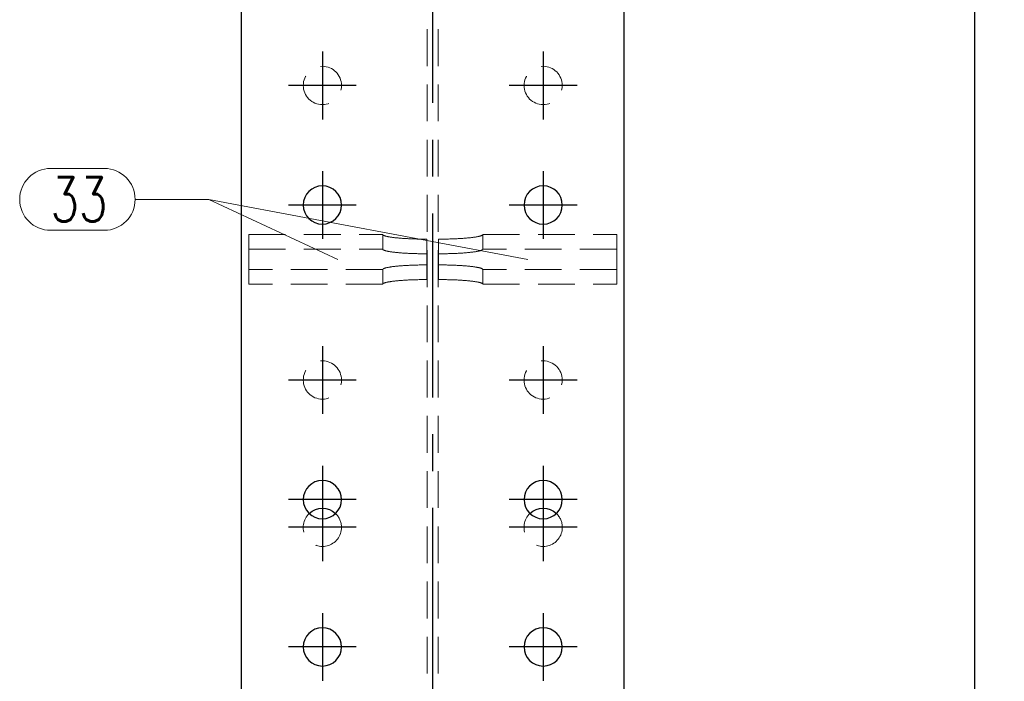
# Model space of a CAD drawing. Header units: millimetres. Extents: x 2097 to 3301, y 14853 to 15503.
# Tile 83 of 97: x 2683 to 2750, y 15371 to 15416. Entities that reach past the tile are written whole.
import ezdxf

# ---------------------------------------------------------------- set-up
doc = ezdxf.new("R2010")
doc.units = ezdxf.units.MM
doc.header["$LTSCALE"] = 10
doc.linetypes.add('HIDDEN', pattern=[0.375, 0.25, -0.125])
doc.linetypes.add('MITTE', pattern=[2, 1.25, -0.25, 0.25, -0.25])
doc.layers.get('Defpoints').update_dxf_attribs({"color": 1})
for name, color, linetype, lineweight in [('PS_DIM', 4, 'Continuous', 13), ('PS_Hidden', 2, 'HIDDEN', 9), ('PS_Pos', 1, 'Continuous', 15), ('PS_SOLID', 7, 'Continuous', 30)]:
    doc.layers.add(name, color=color, linetype=linetype, lineweight=lineweight)
doc.layers.add('PS_MID', color=5, linetype='MITTE')
doc.styles.add('simplex', font='simplex.shx', dxfattribs={"width": 0.75})
doc.dimstyles.new('1_10_GŁ_DS1-LS10', dxfattribs={"dimtxt": 2, "dimasz": 2, "dimexe": 2, "dimexo": 5, "dimgap": 1, "dimtad": 1, "dimjust": 4, "dimdec": 0, "dimlfac": 10, "dimtxsty": 'simplex', "dimblk1": 'NONE', "dimsah": 1, "dimcen": 2, "dimclrd": 256, "dimclre": 256, "dimclrt": 3, "dimadec": 1, "dimazin": 0, "dimtfac": 1, "dimtdec": 0, "dimtmove": 2, "dimatfit": 3, "dimfxl": 1, "dimarcsym": 0})

# ---------------------------------------------------------------- blocks, each defined once
blk = doc.blocks.new('*D1413')
at = {"layer": 'Defpoints', "color": 0, "transparency": 16777216}
for p in [(2729.417, 15433.044), (2747.849, 15433.044), (2724.017, 15223.911)]:
    blk.add_point(p, dxfattribs=at)
at = {"layer": 'PS_DIM', "lineweight": -2, "transparency": 16777216}
for p, q in [((2734.417, 15433.044), (2749.849, 15433.044)), ((2747.849, 15223.911), (2747.849, 15431.044)), ((2729.017, 15223.911), (2749.849, 15223.911))]:
    blk.add_line(p, q, dxfattribs=at)
at = {"layer": 'PS_DIM', "transparency": 16777216}
blk.add_solid([(2747.515, 15431.044), (2748.182, 15431.044), (2747.849, 15433.044)], dxfattribs=at)
at = {"layer": 'PS_DIM', "color": 3, "transparency": 16777216, "insert": (2744.186, 15435.064), "char_height": 2, "attachment_point": 5, "rotation": 0.0573, "style": 'simplex'}
blk.add_mtext('6470', dxfattribs=at)
blk = doc.blocks.new('_None')
blk = doc.blocks.new('*D1414')
at = {"layer": 'Defpoints', "color": 0, "transparency": 16777216}
for p in [(2729.417, 15439.044), (2747.849, 15439.044), (2724.017, 15223.911)]:
    blk.add_point(p, dxfattribs=at)
at = {"layer": 'PS_DIM', "lineweight": -2, "transparency": 16777216}
for p, q in [((2734.417, 15439.044), (2749.849, 15439.044)), ((2747.849, 15223.911), (2747.849, 15437.044)), ((2729.017, 15223.911), (2749.849, 15223.911))]:
    blk.add_line(p, q, dxfattribs=at)
at = {"layer": 'PS_DIM', "transparency": 16777216}
blk.add_solid([(2747.515, 15437.044), (2748.182, 15437.044), (2747.849, 15439.044)], dxfattribs=at)
at = {"layer": 'PS_DIM', "color": 3, "transparency": 16777216, "insert": (2744.186, 15441.064), "char_height": 2, "attachment_point": 5, "rotation": 0.0573, "style": 'simplex'}
blk.add_mtext('6530', dxfattribs=at)
blk = doc.blocks.new('*D1415')
at = {"layer": 'Defpoints', "color": 0, "transparency": 16777216}
for p in [(2707.225, 15456.044), (2747.849, 15456.044), (2724.017, 15223.911)]:
    blk.add_point(p, dxfattribs=at)
at = {"layer": 'PS_DIM', "lineweight": -2, "transparency": 16777216}
for p, q in [((2712.225, 15456.044), (2749.849, 15456.044)), ((2747.849, 15223.911), (2747.849, 15454.044)), ((2729.017, 15223.911), (2749.849, 15223.911))]:
    blk.add_line(p, q, dxfattribs=at)
at = {"layer": 'PS_DIM', "transparency": 16777216}
blk.add_solid([(2747.515, 15454.044), (2748.182, 15454.044), (2747.849, 15456.044)], dxfattribs=at)
at = {"layer": 'PS_DIM', "color": 3, "transparency": 16777216, "insert": (2744.186, 15458.064), "char_height": 2, "attachment_point": 5, "rotation": 0.0573, "style": 'simplex'}
blk.add_mtext('6700', dxfattribs=at)
blk = doc.blocks.new('*X537')
at = {"color": 1}
for p, q in [((2885.051, 15405.592), (2888.694, 15405.592)), ((2890.794, 15403.492), (2895.794, 15403.492)), ((2917.467, 15399.422), (2895.794, 15403.492)), ((2885.051, 15401.392), (2888.694, 15401.392))]:
    blk.add_line(p, q, dxfattribs=at)
for centre, start, end in [((2885.051, 15403.492), 90, 270), ((2888.694, 15403.492), 270, 90)]:
    blk.add_arc(centre, 2.1, start, end, dxfattribs=at)
at = {"color": 2, "style": 'simplex', "width": 0.75}
blk.add_text('33', height=3, dxfattribs=at).set_placement((2885.051, 15401.992))
blk = doc.blocks.new('*X538')
at = {"color": 1}
for p, q in [((2885.051, 15405.592), (2888.694, 15405.592)), ((2890.794, 15403.492), (2895.794, 15403.492)), ((2904.567, 15399.422), (2895.794, 15403.492)), ((2885.051, 15401.392), (2888.694, 15401.392))]:
    blk.add_line(p, q, dxfattribs=at)
for centre, start, end in [((2885.051, 15403.492), 90, 270), ((2888.694, 15403.492), 270, 90)]:
    blk.add_arc(centre, 2.1, start, end, dxfattribs=at)
at = {"color": 2, "style": 'simplex', "width": 0.75}
blk.add_text('33', height=3, dxfattribs=at).set_placement((2885.051, 15401.992))

msp = doc.modelspace()

# ---------------------------------------------------------------- linework, layer by layer
at = {"layer": 'PS_Hidden', "color": 2, "linetype": 'HIDDEN'}
for p, q in [((2710.642, 15330.044), (2710.642, 15456.044)), ((2711.392, 15330.044), (2711.392, 15456.044)), ((2698.517, 15398.725), (2698.517, 15401.113)), ((2698.517, 15401.113), (2707.617, 15401.113)), ((2707.618, 15401.105), (2707.617, 15401.113)), ((2707.617, 15401.113), (2707.617, 15400.118)), ((2707.621, 15401.096), (2707.618, 15401.105)), ((2707.625, 15401.088), (2707.621, 15401.096)), ((2707.632, 15401.08), (2707.625, 15401.088)), ((2707.641, 15401.072), (2707.632, 15401.08)), ((2707.651, 15401.064), (2707.641, 15401.072)), ((2707.664, 15401.056), (2707.651, 15401.064)), ((2707.678, 15401.049), (2707.664, 15401.056)), ((2707.694, 15401.041), (2707.678, 15401.049)), ((2714.355, 15401.049), (2714.339, 15401.041)), ((2714.37, 15401.056), (2714.355, 15401.049)), ((2714.382, 15401.064), (2714.37, 15401.056)), ((2714.393, 15401.072), (2714.382, 15401.064)), ((2714.401, 15401.08), (2714.393, 15401.072)), ((2714.408, 15401.088), (2714.401, 15401.08)), ((2714.413, 15401.096), (2714.408, 15401.088)), ((2714.416, 15401.105), (2714.413, 15401.096)), ((2714.417, 15401.113), (2714.416, 15401.105)), ((2714.417, 15401.113), (2723.517, 15401.113)), ((2714.417, 15400.118), (2714.417, 15401.113)), ((2723.517, 15401.113), (2723.517, 15398.725)), ((2707.712, 15401.033), (2707.694, 15401.041)), ((2707.732, 15401.025), (2707.712, 15401.033)), ((2707.754, 15401.017), (2707.732, 15401.025)), ((2707.778, 15401.01), (2707.754, 15401.017)), ((2707.803, 15401.002), (2707.778, 15401.01)), ((2707.831, 15400.995), (2707.803, 15401.002)), ((2707.86, 15400.987), (2707.831, 15400.995)), ((2707.891, 15400.98), (2707.86, 15400.987)), ((2707.923, 15400.972), (2707.891, 15400.98)), ((2707.958, 15400.965), (2707.923, 15400.972)), ((2707.994, 15400.958), (2707.958, 15400.965)), ((2708.031, 15400.951), (2707.994, 15400.958)), ((2708.071, 15400.944), (2708.031, 15400.951)), ((2708.112, 15400.937), (2708.071, 15400.944)), ((2708.154, 15400.931), (2708.112, 15400.937)), ((2708.199, 15400.924), (2708.154, 15400.931)), ((2708.244, 15400.918), (2708.199, 15400.924)), ((2708.292, 15400.911), (2708.244, 15400.918)), ((2708.34, 15400.905), (2708.292, 15400.911)), ((2708.391, 15400.899), (2708.34, 15400.905)), ((2708.442, 15400.893), (2708.391, 15400.899)), ((2708.495, 15400.887), (2708.442, 15400.893)), ((2708.55, 15400.882), (2708.495, 15400.887)), ((2708.606, 15400.876), (2708.55, 15400.882)), ((2708.663, 15400.871), (2708.606, 15400.876)), ((2708.721, 15400.866), (2708.663, 15400.871)), ((2708.78, 15400.861), (2708.721, 15400.866)), ((2708.841, 15400.856), (2708.78, 15400.861)), ((2708.903, 15400.851), (2708.841, 15400.856)), ((2708.966, 15400.847), (2708.903, 15400.851)), ((2709.03, 15400.842), (2708.966, 15400.847)), ((2709.095, 15400.838), (2709.03, 15400.842)), ((2709.161, 15400.834), (2709.095, 15400.838)), ((2709.228, 15400.83), (2709.161, 15400.834)), ((2709.296, 15400.827), (2709.228, 15400.83)), ((2709.364, 15400.823), (2709.296, 15400.827)), ((2709.434, 15400.82), (2709.364, 15400.823)), ((2709.504, 15400.817), (2709.434, 15400.82)), ((2709.575, 15400.814), (2709.504, 15400.817)), ((2709.646, 15400.811), (2709.575, 15400.814)), ((2709.719, 15400.809), (2709.646, 15400.811)), ((2709.791, 15400.807), (2709.719, 15400.809)), ((2709.865, 15400.804), (2709.791, 15400.807)), ((2709.939, 15400.802), (2709.865, 15400.804)), ((2710.013, 15400.801), (2709.939, 15400.802)), ((2710.087, 15400.799), (2710.013, 15400.801)), ((2710.162, 15400.798), (2710.087, 15400.799)), ((2710.238, 15400.797), (2710.162, 15400.798)), ((2710.313, 15400.796), (2710.238, 15400.797)), ((2710.389, 15400.795), (2710.313, 15400.796)), ((2710.465, 15400.795), (2710.389, 15400.795)), ((2710.541, 15400.794), (2710.465, 15400.795)), ((2710.617, 15400.794), (2710.541, 15400.794)), ((2710.617, 15400.794), (2710.617, 15399.043)), ((2711.417, 15399.043), (2711.417, 15400.794)), ((2711.493, 15400.794), (2711.417, 15400.794)), ((2711.569, 15400.795), (2711.493, 15400.794)), ((2711.644, 15400.795), (2711.569, 15400.795)), ((2711.72, 15400.796), (2711.644, 15400.795)), ((2711.796, 15400.797), (2711.72, 15400.796)), ((2711.871, 15400.798), (2711.796, 15400.797)), ((2711.946, 15400.799), (2711.871, 15400.798)), ((2712.021, 15400.801), (2711.946, 15400.799)), ((2712.095, 15400.802), (2712.021, 15400.801)), ((2712.169, 15400.804), (2712.095, 15400.802)), ((2712.242, 15400.807), (2712.169, 15400.804)), ((2712.315, 15400.809), (2712.242, 15400.807)), ((2712.387, 15400.811), (2712.315, 15400.809)), ((2712.459, 15400.814), (2712.387, 15400.811)), ((2712.53, 15400.817), (2712.459, 15400.814)), ((2712.6, 15400.82), (2712.53, 15400.817)), ((2712.669, 15400.823), (2712.6, 15400.82)), ((2712.738, 15400.827), (2712.669, 15400.823)), ((2712.806, 15400.83), (2712.738, 15400.827)), ((2712.873, 15400.834), (2712.806, 15400.83)), ((2712.939, 15400.838), (2712.873, 15400.834)), ((2713.004, 15400.842), (2712.939, 15400.838)), ((2713.068, 15400.847), (2713.004, 15400.842)), ((2713.13, 15400.851), (2713.068, 15400.847)), ((2713.192, 15400.856), (2713.13, 15400.851)), ((2713.253, 15400.861), (2713.192, 15400.856)), ((2713.313, 15400.866), (2713.253, 15400.861)), ((2713.371, 15400.871), (2713.313, 15400.866)), ((2713.428, 15400.876), (2713.371, 15400.871)), ((2713.484, 15400.882), (2713.428, 15400.876)), ((2713.538, 15400.887), (2713.484, 15400.882)), ((2713.591, 15400.893), (2713.538, 15400.887)), ((2713.643, 15400.899), (2713.591, 15400.893)), ((2713.693, 15400.905), (2713.643, 15400.899)), ((2713.742, 15400.911), (2713.693, 15400.905)), ((2713.789, 15400.918), (2713.742, 15400.911)), ((2713.835, 15400.924), (2713.789, 15400.918)), ((2713.879, 15400.931), (2713.835, 15400.924)), ((2713.922, 15400.937), (2713.879, 15400.931)), ((2713.963, 15400.944), (2713.922, 15400.937)), ((2714.002, 15400.951), (2713.963, 15400.944)), ((2714.04, 15400.958), (2714.002, 15400.951)), ((2714.076, 15400.965), (2714.04, 15400.958)), ((2714.11, 15400.972), (2714.076, 15400.965)), ((2714.143, 15400.98), (2714.11, 15400.972)), ((2714.174, 15400.987), (2714.143, 15400.98)), ((2714.203, 15400.995), (2714.174, 15400.987)), ((2714.23, 15401.002), (2714.203, 15400.995)), ((2714.255, 15401.01), (2714.23, 15401.002)), ((2714.279, 15401.017), (2714.255, 15401.01)), ((2714.301, 15401.025), (2714.279, 15401.017)), ((2714.321, 15401.033), (2714.301, 15401.025)), ((2714.339, 15401.041), (2714.321, 15401.033)), ((2698.517, 15400.118), (2707.617, 15400.118)), ((2707.617, 15400.118), (2707.618, 15400.11)), ((2707.618, 15400.11), (2707.621, 15400.102)), ((2707.621, 15400.102), (2707.625, 15400.094)), ((2707.625, 15400.094), (2707.632, 15400.086)), ((2707.632, 15400.086), (2707.641, 15400.078)), ((2707.641, 15400.078), (2707.651, 15400.07)), ((2707.651, 15400.07), (2707.664, 15400.062)), ((2707.664, 15400.062), (2707.678, 15400.054)), ((2707.678, 15400.054), (2707.694, 15400.046)), ((2707.694, 15400.046), (2707.712, 15400.038)), ((2707.712, 15400.038), (2707.732, 15400.031)), ((2707.732, 15400.031), (2707.754, 15400.023)), ((2707.754, 15400.023), (2707.778, 15400.015)), ((2707.778, 15400.015), (2707.803, 15400.008)), ((2707.803, 15400.008), (2707.831, 15400)), ((2707.831, 15400), (2707.86, 15399.993)), ((2707.86, 15399.993), (2707.891, 15399.985)), ((2707.891, 15399.985), (2707.923, 15399.978)), ((2707.923, 15399.978), (2707.958, 15399.971)), ((2707.958, 15399.971), (2707.994, 15399.964)), ((2707.994, 15399.964), (2708.031, 15399.957)), ((2708.031, 15399.957), (2708.071, 15399.95)), ((2708.071, 15399.95), (2708.112, 15399.943)), ((2708.112, 15399.943), (2708.154, 15399.936)), ((2708.154, 15399.936), (2708.199, 15399.93)), ((2708.199, 15399.93), (2708.244, 15399.923)), ((2708.244, 15399.923), (2708.292, 15399.917)), ((2708.292, 15399.917), (2708.34, 15399.911)), ((2708.34, 15399.911), (2708.391, 15399.905)), ((2708.391, 15399.905), (2708.442, 15399.899)), ((2708.442, 15399.899), (2708.495, 15399.893)), ((2708.495, 15399.893), (2708.55, 15399.888)), ((2708.55, 15399.888), (2708.606, 15399.882)), ((2708.606, 15399.882), (2708.663, 15399.877)), ((2708.663, 15399.877), (2708.721, 15399.872)), ((2708.721, 15399.872), (2708.78, 15399.866)), ((2708.78, 15399.866), (2708.841, 15399.862)), ((2708.841, 15399.862), (2708.903, 15399.857)), ((2708.903, 15399.857), (2708.966, 15399.852)), ((2708.966, 15399.852), (2709.03, 15399.848)), ((2709.03, 15399.848), (2709.095, 15399.844)), ((2709.095, 15399.844), (2709.161, 15399.84)), ((2709.161, 15399.84), (2709.228, 15399.836)), ((2709.228, 15399.836), (2709.296, 15399.832)), ((2709.296, 15399.832), (2709.364, 15399.829)), ((2709.364, 15399.829), (2709.434, 15399.826)), ((2709.434, 15399.826), (2709.504, 15399.823)), ((2709.504, 15399.823), (2709.575, 15399.82)), ((2709.575, 15399.82), (2709.646, 15399.817)), ((2709.646, 15399.817), (2709.719, 15399.814)), ((2709.719, 15399.814), (2709.791, 15399.812)), ((2709.791, 15399.812), (2709.865, 15399.81)), ((2709.865, 15399.81), (2709.939, 15399.808)), ((2709.939, 15399.808), (2710.013, 15399.806)), ((2710.013, 15399.806), (2710.087, 15399.805)), ((2710.087, 15399.805), (2710.162, 15399.804)), ((2710.162, 15399.804), (2710.238, 15399.802)), ((2710.238, 15399.802), (2710.313, 15399.802)), ((2710.313, 15399.802), (2710.389, 15399.801)), ((2710.389, 15399.801), (2710.465, 15399.8)), ((2710.465, 15399.8), (2710.541, 15399.8)), ((2710.541, 15399.8), (2710.617, 15399.8)), ((2711.417, 15399.8), (2711.493, 15399.8)), ((2711.493, 15399.8), (2711.569, 15399.8)), ((2711.569, 15399.8), (2711.644, 15399.801)), ((2711.644, 15399.801), (2711.72, 15399.802)), ((2711.72, 15399.802), (2711.796, 15399.802)), ((2711.796, 15399.802), (2711.871, 15399.804)), ((2711.871, 15399.804), (2711.946, 15399.805)), ((2711.946, 15399.805), (2712.021, 15399.806)), ((2712.021, 15399.806), (2712.095, 15399.808)), ((2712.095, 15399.808), (2712.169, 15399.81)), ((2712.169, 15399.81), (2712.242, 15399.812)), ((2712.242, 15399.812), (2712.315, 15399.814)), ((2712.315, 15399.814), (2712.387, 15399.817)), ((2712.387, 15399.817), (2712.459, 15399.82)), ((2712.459, 15399.82), (2712.53, 15399.823)), ((2712.53, 15399.823), (2712.6, 15399.826)), ((2712.6, 15399.826), (2712.669, 15399.829)), ((2712.669, 15399.829), (2712.738, 15399.832)), ((2712.738, 15399.832), (2712.806, 15399.836)), ((2712.806, 15399.836), (2712.873, 15399.84)), ((2712.873, 15399.84), (2712.939, 15399.844)), ((2712.939, 15399.844), (2713.004, 15399.848)), ((2713.004, 15399.848), (2713.068, 15399.852)), ((2713.068, 15399.852), (2713.13, 15399.857)), ((2713.13, 15399.857), (2713.192, 15399.862)), ((2713.192, 15399.862), (2713.253, 15399.866)), ((2713.253, 15399.866), (2713.313, 15399.872)), ((2713.313, 15399.872), (2713.371, 15399.877)), ((2713.371, 15399.877), (2713.428, 15399.882)), ((2713.428, 15399.882), (2713.484, 15399.888)), ((2713.484, 15399.888), (2713.538, 15399.893)), ((2713.538, 15399.893), (2713.591, 15399.899)), ((2713.591, 15399.899), (2713.643, 15399.905)), ((2713.643, 15399.905), (2713.693, 15399.911)), ((2713.693, 15399.911), (2713.742, 15399.917)), ((2713.742, 15399.917), (2713.789, 15399.923)), ((2713.789, 15399.923), (2713.835, 15399.93)), ((2713.835, 15399.93), (2713.879, 15399.936)), ((2713.879, 15399.936), (2713.922, 15399.943)), ((2713.922, 15399.943), (2713.963, 15399.95)), ((2713.963, 15399.95), (2714.002, 15399.957)), ((2714.002, 15399.957), (2714.04, 15399.964)), ((2714.04, 15399.964), (2714.076, 15399.971)), ((2714.076, 15399.971), (2714.11, 15399.978)), ((2714.11, 15399.978), (2714.143, 15399.985)), ((2714.143, 15399.985), (2714.174, 15399.993)), ((2714.174, 15399.993), (2714.203, 15400)), ((2714.203, 15400), (2714.23, 15400.008)), ((2714.23, 15400.008), (2714.255, 15400.015)), ((2714.255, 15400.015), (2714.279, 15400.023)), ((2714.279, 15400.023), (2714.301, 15400.031)), ((2714.301, 15400.031), (2714.321, 15400.038)), ((2714.321, 15400.038), (2714.339, 15400.046)), ((2714.339, 15400.046), (2714.355, 15400.054)), ((2714.355, 15400.054), (2714.37, 15400.062)), ((2714.37, 15400.062), (2714.382, 15400.07)), ((2714.382, 15400.07), (2714.393, 15400.078)), ((2714.393, 15400.078), (2714.401, 15400.086)), ((2714.401, 15400.086), (2714.408, 15400.094)), ((2714.408, 15400.094), (2714.413, 15400.102)), ((2714.413, 15400.102), (2714.416, 15400.11)), ((2714.416, 15400.11), (2714.417, 15400.118)), ((2723.517, 15400.118), (2714.417, 15400.118)), ((2710.087, 15399.038), (2710.162, 15399.04)), ((2710.162, 15399.04), (2710.238, 15399.041)), ((2710.238, 15399.041), (2710.313, 15399.042)), ((2710.313, 15399.042), (2710.389, 15399.042)), ((2710.389, 15399.042), (2710.465, 15399.043)), ((2710.465, 15399.043), (2710.541, 15399.043)), ((2710.541, 15399.043), (2710.617, 15399.043)), ((2710.617, 15399.043), (2710.617, 15399.043)), ((2710.617, 15399.043), (2710.617, 15398.049)), ((2711.417, 15398.049), (2711.417, 15399.043)), ((2711.417, 15399.043), (2711.493, 15399.043)), ((2711.493, 15399.043), (2711.569, 15399.043)), ((2711.569, 15399.043), (2711.644, 15399.042)), ((2711.644, 15399.042), (2711.72, 15399.042)), ((2711.72, 15399.042), (2711.796, 15399.041)), ((2711.796, 15399.041), (2711.871, 15399.04)), ((2711.871, 15399.04), (2711.946, 15399.038)), ((2698.517, 15397.73), (2698.517, 15398.725)), ((2707.617, 15398.725), (2698.517, 15398.725)), ((2707.617, 15398.725), (2707.618, 15398.733)), ((2707.617, 15397.73), (2707.617, 15398.725)), ((2707.618, 15398.733), (2707.621, 15398.741)), ((2707.621, 15398.741), (2707.625, 15398.749)), ((2707.625, 15398.749), (2707.632, 15398.757)), ((2707.632, 15398.757), (2707.641, 15398.765)), ((2707.641, 15398.765), (2707.651, 15398.773)), ((2707.651, 15398.773), (2707.664, 15398.781)), ((2707.664, 15398.781), (2707.678, 15398.789)), ((2707.678, 15398.789), (2707.694, 15398.797)), ((2707.694, 15398.797), (2707.712, 15398.805)), ((2707.712, 15398.805), (2707.732, 15398.812)), ((2707.732, 15398.812), (2707.754, 15398.82)), ((2707.754, 15398.82), (2707.778, 15398.828)), ((2707.778, 15398.828), (2707.803, 15398.835)), ((2707.803, 15398.835), (2707.831, 15398.843)), ((2707.831, 15398.843), (2707.86, 15398.85)), ((2707.86, 15398.85), (2707.891, 15398.858)), ((2707.891, 15398.858), (2707.923, 15398.865)), ((2707.923, 15398.865), (2707.958, 15398.872)), ((2707.958, 15398.872), (2707.994, 15398.879)), ((2707.994, 15398.879), (2708.031, 15398.886)), ((2708.031, 15398.886), (2708.071, 15398.893)), ((2708.071, 15398.893), (2708.112, 15398.9)), ((2708.112, 15398.9), (2708.154, 15398.907)), ((2708.154, 15398.907), (2708.199, 15398.913)), ((2708.199, 15398.913), (2708.244, 15398.92)), ((2708.244, 15398.92), (2708.292, 15398.926)), ((2708.292, 15398.926), (2708.34, 15398.932)), ((2708.34, 15398.932), (2708.391, 15398.938)), ((2708.391, 15398.938), (2708.442, 15398.944)), ((2708.442, 15398.944), (2708.495, 15398.95)), ((2708.495, 15398.95), (2708.55, 15398.956)), ((2708.55, 15398.956), (2708.606, 15398.961)), ((2708.606, 15398.961), (2708.663, 15398.966)), ((2708.663, 15398.966), (2708.721, 15398.972)), ((2708.721, 15398.972), (2708.78, 15398.977)), ((2708.78, 15398.977), (2708.841, 15398.981)), ((2708.841, 15398.981), (2708.903, 15398.986)), ((2708.903, 15398.986), (2708.966, 15398.991)), ((2708.966, 15398.991), (2709.03, 15398.995)), ((2709.03, 15398.995), (2709.095, 15398.999)), ((2709.095, 15398.999), (2709.161, 15399.003)), ((2709.161, 15399.003), (2709.228, 15399.007)), ((2709.228, 15399.007), (2709.296, 15399.011)), ((2709.296, 15399.011), (2709.364, 15399.014)), ((2709.364, 15399.014), (2709.434, 15399.017)), ((2709.434, 15399.017), (2709.504, 15399.02)), ((2709.504, 15399.02), (2709.575, 15399.023)), ((2709.575, 15399.023), (2709.646, 15399.026)), ((2709.646, 15399.026), (2709.719, 15399.029)), ((2709.719, 15399.029), (2709.791, 15399.031)), ((2709.791, 15399.031), (2709.865, 15399.033)), ((2709.865, 15399.033), (2709.939, 15399.035)), ((2709.939, 15399.035), (2710.013, 15399.037)), ((2710.013, 15399.037), (2710.087, 15399.038)), ((2711.946, 15399.038), (2712.021, 15399.037)), ((2712.021, 15399.037), (2712.095, 15399.035)), ((2712.095, 15399.035), (2712.169, 15399.033)), ((2712.169, 15399.033), (2712.242, 15399.031)), ((2712.242, 15399.031), (2712.315, 15399.029)), ((2712.315, 15399.029), (2712.387, 15399.026)), ((2712.387, 15399.026), (2712.459, 15399.023)), ((2712.459, 15399.023), (2712.53, 15399.02)), ((2712.53, 15399.02), (2712.6, 15399.017)), ((2712.6, 15399.017), (2712.669, 15399.014)), ((2712.669, 15399.014), (2712.738, 15399.011)), ((2712.738, 15399.011), (2712.806, 15399.007)), ((2712.806, 15399.007), (2712.873, 15399.003)), ((2712.873, 15399.003), (2712.939, 15398.999)), ((2712.939, 15398.999), (2713.004, 15398.995)), ((2713.004, 15398.995), (2713.068, 15398.991)), ((2713.068, 15398.991), (2713.13, 15398.986)), ((2713.13, 15398.986), (2713.192, 15398.981)), ((2713.192, 15398.981), (2713.253, 15398.977)), ((2713.253, 15398.977), (2713.313, 15398.972)), ((2713.313, 15398.972), (2713.371, 15398.966)), ((2713.371, 15398.966), (2713.428, 15398.961)), ((2713.428, 15398.961), (2713.484, 15398.956)), ((2713.484, 15398.956), (2713.538, 15398.95)), ((2713.538, 15398.95), (2713.591, 15398.944)), ((2713.591, 15398.944), (2713.643, 15398.938)), ((2713.643, 15398.938), (2713.693, 15398.932)), ((2713.693, 15398.932), (2713.742, 15398.926)), ((2713.742, 15398.926), (2713.789, 15398.92)), ((2713.789, 15398.92), (2713.835, 15398.913)), ((2713.835, 15398.913), (2713.879, 15398.907)), ((2713.879, 15398.907), (2713.922, 15398.9)), ((2713.922, 15398.9), (2713.963, 15398.893)), ((2713.963, 15398.893), (2714.002, 15398.886)), ((2714.002, 15398.886), (2714.04, 15398.879)), ((2714.04, 15398.879), (2714.076, 15398.872)), ((2714.076, 15398.872), (2714.11, 15398.865)), ((2714.11, 15398.865), (2714.143, 15398.858)), ((2714.143, 15398.858), (2714.174, 15398.85)), ((2714.174, 15398.85), (2714.203, 15398.843)), ((2714.203, 15398.843), (2714.23, 15398.835)), ((2714.23, 15398.835), (2714.255, 15398.828)), ((2714.255, 15398.828), (2714.279, 15398.82)), ((2714.279, 15398.82), (2714.301, 15398.812)), ((2714.301, 15398.812), (2714.321, 15398.805)), ((2714.321, 15398.805), (2714.339, 15398.797)), ((2714.339, 15398.797), (2714.355, 15398.789)), ((2714.355, 15398.789), (2714.37, 15398.781)), ((2714.37, 15398.781), (2714.382, 15398.773)), ((2714.382, 15398.773), (2714.393, 15398.765)), ((2714.393, 15398.765), (2714.401, 15398.757)), ((2714.401, 15398.757), (2714.408, 15398.749)), ((2714.408, 15398.749), (2714.413, 15398.741)), ((2714.413, 15398.741), (2714.416, 15398.733)), ((2714.416, 15398.733), (2714.417, 15398.725)), ((2714.417, 15398.725), (2714.417, 15397.73)), ((2723.517, 15398.725), (2714.417, 15398.725)), ((2714.417, 15398.725), (2714.417, 15398.725)), ((2723.517, 15397.73), (2723.517, 15398.725)), ((2707.617, 15397.73), (2698.517, 15397.73)), ((2707.618, 15397.739), (2707.617, 15397.73)), ((2707.617, 15397.73), (2707.617, 15397.73)), ((2707.621, 15397.747), (2707.618, 15397.739)), ((2707.625, 15397.755), (2707.621, 15397.747)), ((2707.632, 15397.763), (2707.625, 15397.755)), ((2707.641, 15397.771), (2707.632, 15397.763)), ((2707.651, 15397.779), (2707.641, 15397.771)), ((2707.664, 15397.787), (2707.651, 15397.779)), ((2707.678, 15397.795), (2707.664, 15397.787)), ((2707.694, 15397.802), (2707.678, 15397.795)), ((2707.712, 15397.81), (2707.694, 15397.802)), ((2707.732, 15397.818), (2707.712, 15397.81)), ((2707.754, 15397.826), (2707.732, 15397.818)), ((2707.778, 15397.833), (2707.754, 15397.826)), ((2707.803, 15397.841), (2707.778, 15397.833)), ((2707.831, 15397.849), (2707.803, 15397.841)), ((2707.86, 15397.856), (2707.831, 15397.849)), ((2707.891, 15397.863), (2707.86, 15397.856)), ((2707.923, 15397.871), (2707.891, 15397.863)), ((2707.958, 15397.878), (2707.923, 15397.871)), ((2707.994, 15397.885), (2707.958, 15397.878)), ((2708.031, 15397.892), (2707.994, 15397.885)), ((2708.071, 15397.899), (2708.031, 15397.892)), ((2708.112, 15397.906), (2708.071, 15397.899)), ((2708.154, 15397.912), (2708.112, 15397.906)), ((2708.199, 15397.919), (2708.154, 15397.912)), ((2708.244, 15397.925), (2708.199, 15397.919)), ((2708.292, 15397.932), (2708.244, 15397.925)), ((2708.34, 15397.938), (2708.292, 15397.932)), ((2708.391, 15397.944), (2708.34, 15397.938)), ((2708.442, 15397.95), (2708.391, 15397.944)), ((2708.495, 15397.956), (2708.442, 15397.95)), ((2708.55, 15397.961), (2708.495, 15397.956)), ((2708.606, 15397.967), (2708.55, 15397.961)), ((2708.663, 15397.972), (2708.606, 15397.967)), ((2708.721, 15397.977), (2708.663, 15397.972)), ((2708.78, 15397.982), (2708.721, 15397.977)), ((2708.841, 15397.987), (2708.78, 15397.982)), ((2708.903, 15397.992), (2708.841, 15397.987)), ((2708.966, 15397.996), (2708.903, 15397.992)), ((2709.03, 15398.001), (2708.966, 15397.996)), ((2709.095, 15398.005), (2709.03, 15398.001)), ((2709.161, 15398.009), (2709.095, 15398.005)), ((2709.228, 15398.013), (2709.161, 15398.009)), ((2709.296, 15398.016), (2709.228, 15398.013)), ((2709.364, 15398.02), (2709.296, 15398.016)), ((2709.434, 15398.023), (2709.364, 15398.02)), ((2709.504, 15398.026), (2709.434, 15398.023)), ((2709.575, 15398.029), (2709.504, 15398.026)), ((2709.646, 15398.032), (2709.575, 15398.029)), ((2709.719, 15398.034), (2709.646, 15398.032)), ((2709.791, 15398.037), (2709.719, 15398.034)), ((2709.865, 15398.039), (2709.791, 15398.037)), ((2709.939, 15398.041), (2709.865, 15398.039)), ((2710.013, 15398.042), (2709.939, 15398.041)), ((2710.087, 15398.044), (2710.013, 15398.042)), ((2710.162, 15398.045), (2710.087, 15398.044)), ((2710.238, 15398.046), (2710.162, 15398.045)), ((2710.313, 15398.047), (2710.238, 15398.046)), ((2710.389, 15398.048), (2710.313, 15398.047)), ((2710.465, 15398.048), (2710.389, 15398.048)), ((2710.541, 15398.049), (2710.465, 15398.048)), ((2710.617, 15398.049), (2710.541, 15398.049)), ((2711.493, 15398.049), (2711.417, 15398.049)), ((2711.417, 15398.049), (2711.417, 15398.049)), ((2711.569, 15398.048), (2711.493, 15398.049)), ((2711.644, 15398.048), (2711.569, 15398.048)), ((2711.72, 15398.047), (2711.644, 15398.048)), ((2711.796, 15398.046), (2711.72, 15398.047)), ((2711.871, 15398.045), (2711.796, 15398.046)), ((2711.946, 15398.044), (2711.871, 15398.045)), ((2712.021, 15398.042), (2711.946, 15398.044)), ((2712.095, 15398.041), (2712.021, 15398.042)), ((2712.169, 15398.039), (2712.095, 15398.041)), ((2712.242, 15398.037), (2712.169, 15398.039)), ((2712.315, 15398.034), (2712.242, 15398.037)), ((2712.387, 15398.032), (2712.315, 15398.034)), ((2712.459, 15398.029), (2712.387, 15398.032)), ((2712.53, 15398.026), (2712.459, 15398.029)), ((2712.6, 15398.023), (2712.53, 15398.026)), ((2712.669, 15398.02), (2712.6, 15398.023)), ((2712.738, 15398.016), (2712.669, 15398.02)), ((2712.806, 15398.013), (2712.738, 15398.016)), ((2712.873, 15398.009), (2712.806, 15398.013)), ((2712.939, 15398.005), (2712.873, 15398.009)), ((2713.004, 15398.001), (2712.939, 15398.005)), ((2713.068, 15397.996), (2713.004, 15398.001)), ((2713.13, 15397.992), (2713.068, 15397.996)), ((2713.192, 15397.987), (2713.13, 15397.992)), ((2713.253, 15397.982), (2713.192, 15397.987)), ((2713.313, 15397.977), (2713.253, 15397.982)), ((2713.371, 15397.972), (2713.313, 15397.977)), ((2713.428, 15397.967), (2713.371, 15397.972)), ((2713.484, 15397.961), (2713.428, 15397.967)), ((2713.538, 15397.956), (2713.484, 15397.961)), ((2713.591, 15397.95), (2713.538, 15397.956)), ((2713.643, 15397.944), (2713.591, 15397.95)), ((2713.693, 15397.938), (2713.643, 15397.944)), ((2713.742, 15397.932), (2713.693, 15397.938)), ((2713.789, 15397.925), (2713.742, 15397.932)), ((2713.835, 15397.919), (2713.789, 15397.925)), ((2713.879, 15397.912), (2713.835, 15397.919)), ((2713.922, 15397.906), (2713.879, 15397.912)), ((2713.963, 15397.899), (2713.922, 15397.906)), ((2714.002, 15397.892), (2713.963, 15397.899)), ((2714.04, 15397.885), (2714.002, 15397.892)), ((2714.076, 15397.878), (2714.04, 15397.885)), ((2714.11, 15397.871), (2714.076, 15397.878)), ((2714.143, 15397.863), (2714.11, 15397.871)), ((2714.174, 15397.856), (2714.143, 15397.863)), ((2714.203, 15397.849), (2714.174, 15397.856)), ((2714.23, 15397.841), (2714.203, 15397.849)), ((2714.255, 15397.833), (2714.23, 15397.841)), ((2714.279, 15397.826), (2714.255, 15397.833)), ((2714.301, 15397.818), (2714.279, 15397.826)), ((2714.321, 15397.81), (2714.301, 15397.818)), ((2714.339, 15397.802), (2714.321, 15397.81)), ((2714.355, 15397.795), (2714.339, 15397.802)), ((2714.37, 15397.787), (2714.355, 15397.795)), ((2714.382, 15397.779), (2714.37, 15397.787)), ((2714.393, 15397.771), (2714.382, 15397.779)), ((2714.401, 15397.763), (2714.393, 15397.771)), ((2714.408, 15397.755), (2714.401, 15397.763)), ((2714.413, 15397.747), (2714.408, 15397.755)), ((2714.416, 15397.739), (2714.413, 15397.747)), ((2714.417, 15397.73), (2714.416, 15397.739)), ((2714.417, 15397.73), (2723.517, 15397.73))]:
    msp.add_line(p, q, dxfattribs=at)
at = {"layer": 'PS_Hidden', "color": 2, "extrusion": (0, 0, -1)}
for centre in [(-2703.517, 15411.227), (-2718.517, 15411.227), (-2703.517, 15391.227), (-2718.517, 15391.227)]:
    msp.add_circle(centre, 1.3, dxfattribs=at)
at = {"layer": 'PS_Hidden', "extrusion": (0, 0, -1)}
for centre, start, end in [((-2703.517, 15381.227), 180, 46.42223), ((-2703.517, 15381.227), 133.57777, 180), ((-2718.517, 15381.227), 180, 46.42223), ((-2718.517, 15381.227), 133.57777, 180)]:
    msp.add_arc(centre, 1.3, start, end, dxfattribs=at)
at = {"layer": 'PS_MID', "color": 5, "linetype": 'MITTE'}
for p, q in [((2711.017, 15330.044), (2711.017, 15461.044)), ((2703.517, 15413.527), (2703.517, 15408.927)), ((2718.517, 15413.527), (2718.517, 15408.927)), ((2705.817, 15411.227), (2701.217, 15411.227)), ((2720.817, 15411.227), (2716.217, 15411.227)), ((2703.517, 15405.41), (2703.517, 15400.81)), ((2718.517, 15405.41), (2718.517, 15400.81)), ((2705.817, 15403.11), (2701.217, 15403.11)), ((2720.817, 15403.11), (2716.217, 15403.11)), ((2703.517, 15393.527), (2703.517, 15388.927)), ((2718.517, 15393.527), (2718.517, 15388.927)), ((2705.817, 15391.227), (2701.217, 15391.227)), ((2720.817, 15391.227), (2716.217, 15391.227)), ((2703.517, 15385.41), (2703.517, 15380.81)), ((2718.517, 15385.41), (2718.517, 15380.81)), ((2705.817, 15383.11), (2701.217, 15383.11)), ((2703.517, 15383.527), (2703.517, 15378.927)), ((2720.817, 15383.11), (2716.217, 15383.11)), ((2718.517, 15383.527), (2718.517, 15378.927)), ((2705.817, 15381.227), (2701.217, 15381.227)), ((2720.817, 15381.227), (2716.217, 15381.227)), ((2703.517, 15375.41), (2703.517, 15370.81)), ((2718.517, 15375.41), (2718.517, 15370.81)), ((2705.817, 15373.11), (2701.217, 15373.11)), ((2720.817, 15373.11), (2716.217, 15373.11))]:
    msp.add_line(p, q, dxfattribs=at)
at = {"layer": 'PS_SOLID', "color": 7, "linetype": 'Continuous'}
for p, q in [((2698.017, 15330.044), (2698.017, 15456.044)), ((2724.017, 15330.044), (2724.017, 15456.044))]:
    msp.add_line(p, q, dxfattribs=at)
at = {"layer": 'PS_SOLID', "color": 7, "extrusion": (0, 0, -1)}
for centre in [(-2703.517, 15403.11), (-2718.517, 15403.11), (-2703.517, 15383.11), (-2718.517, 15383.11), (-2703.517, 15373.11), (-2718.517, 15373.11)]:
    msp.add_circle(centre, 1.3, dxfattribs=at)
at = {"layer": 'PS_SOLID', "extrusion": (0, 0, -1)}
for centre in [(-2703.517, 15381.227), (-2718.517, 15381.227)]:
    msp.add_arc(centre, 1.3, 46.42223, 133.57777, dxfattribs=at)

# ---------------------------------------------------------------- block references
at = {"layer": 'PS_Pos'}
for name in ['*X537', '*X538']:
    msp.add_blockref(name, (-200, 0), dxfattribs=at)

# ---------------------------------------------------------------- dimensions: what is measured, and where the dimension line sits
at = {"layer": 'PS_DIM'}
for base, p2, text, picture, middle in [((2747.849, 15456.044), (2707.225, 15456.044), '6700', '*D1415', (2744.186, 15458.064)), ((2747.849, 15439.044), (2729.417, 15439.044), '6530', '*D1414', (2744.186, 15441.064)), ((2747.849, 15433.044), (2729.417, 15433.044), '6470', '*D1413', (2744.186, 15435.064))]:
    dim = msp.add_linear_dim(base=base, p1=(2724.017, 15223.911), p2=p2, angle=90, text=text, dimstyle='1_10_GŁ_DS1-LS10', dxfattribs=at)
    dim.commit()
    dim.dimension.update_dxf_attribs({"geometry": picture, "text_midpoint": middle, "dimtype": 160, "text_rotation": 0.0573})

doc.saveas('drawing.dxf')
